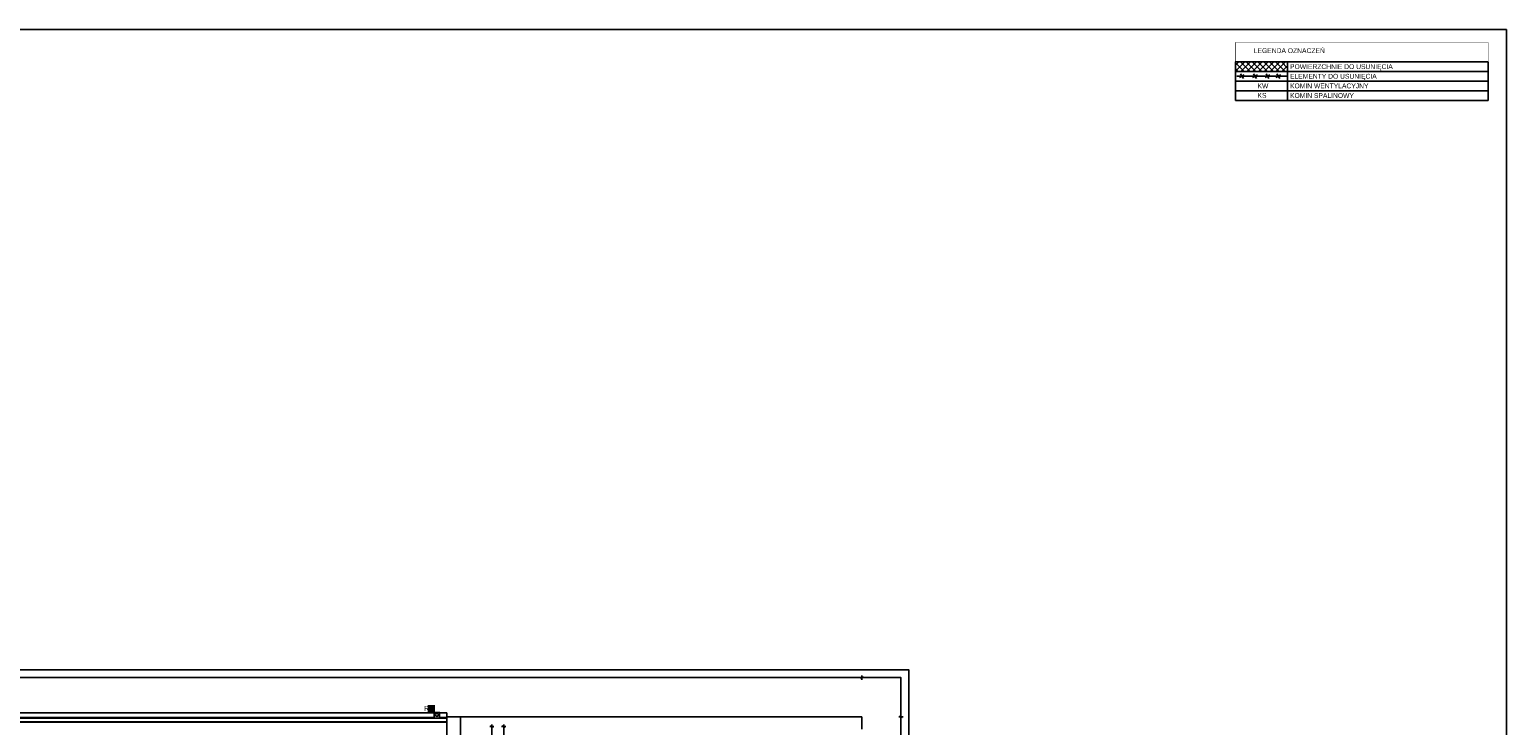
# Model space of a CAD drawing. Header units: millimetres. Extents: x 59331 to 112314, y -16110 to 34390.
# Tile 110 of 198: x 69165 to 74831, y 14720 to 17390. Entities that reach past the tile are written whole.
import ezdxf

# ---------------------------------------------------------------- set-up
doc = ezdxf.new("R2010")
doc.units = ezdxf.units.MM
doc.set_wipeout_variables(frame=1)
doc.layers.get('DEFPOINTS').update_dxf_attribs({"lineweight": 9})
for name, color, linetype in [('_HSA_OPIS', 43, 'Continuous'), ('_HSA_WIDOKOWE', 1, 'Continuous'), ('_HSA_WIDOKOWE_CIENKIE', 8, 'Continuous'), ('_HSA_WYM_100', 141, 'Continuous'), ('_HSA_ŚCIANY_CIENKIE', 2, 'Continuous'), ('_HSA_ŚCIANY_DZIAŁOWE', 6, 'Continuous'), ('_HSA_ŚCIANY_KONSTRUKCYJNE', 3, 'Continuous')]:
    doc.layers.add(name, color=color, linetype=linetype)
doc.layers.add('_HSA_POMOC_GRAFICZNE', color=7, linetype='Continuous', plot=False)
doc.layers.add('_HSA_UWAGI', color=50, linetype='Continuous', plot=False)
doc.layers.add('_HSA_WYBURZENIA', color=7, linetype='Continuous', true_color=0xdd0303)
doc.layers.add('_HSA_WYBURZENIA_01', color=7, linetype='Continuous', true_color=0xdd0303)
doc.styles.add('ARIAL_100', font='Arial.ttf', dxfattribs={"width": 0.8, "height": 20})
doc.dimstyles.new('WYM_WEWN_100', dxfattribs={"dimtxt": 20, "dimasz": 2, "dimexe": 10, "dimexo": 0, "dimgap": 4, "dimtad": 1, "dimdec": 1, "dimrnd": 0.1, "dimtxsty": 'ARIAL_100', "dimblk": 'Wym-03', "dimcen": 0, "dimdle": 10, "dimse1": 1, "dimse2": 1, "dimclrt": 256, "dimazin": 2, "dimtfac": 1, "dimtdec": 1, "dimtix": 1, "dimtmove": 2, "dimatfit": 0, "dimfxl": 1, "dimtolj": 1, "dimtzin": 0, "dimarcsym": 0})

# ---------------------------------------------------------------- blocks, each defined once
blk = doc.blocks.new('*U369')
blk.add_wipeout([(-16.7, 0), (0, 0), (0, -10290.5), (-16.7, -10290.5)])
for p, q in [((-15, 0), (-15, -10290.5)), ((0, 0), (0, -10290.5))]:
    blk.add_line(p, q)
at = {"layer": '_HSA_WIDOKOWE_CIENKIE'}
for p in [(-16.7, 0), (-15, -10290.5)]:
    blk.add_line(p, (-16.7, -10290.5), dxfattribs=at)
blk = doc.blocks.new('A$Cc00aeabc')
blk.add_wipeout([(-21.4, 20), (0, 20), (0, 0), (-21.4, 0)])
blk.add_lwpolyline([(-21.4, 0), (0, 0), (0, 20), (-21.4, 20)], close=True)
at = {"layer": '_HSA_WIDOKOWE'}
blk.add_circle((-9, 10), 6, dxfattribs=at)
blk = doc.blocks.new('WYBURZENIA')
at = {"linetype": 'Continuous', "ltscale": 400}
for p, q in [((32.35, -19.92), (29.55, -20.98)), ((31.48, -21.85), (30.42, -19.05))]:
    blk.add_line(p, q, dxfattribs=at)
blk = doc.blocks.new('Wym-03')
for p, q in [((-4, 0), (4, 0)), ((0, 4), (0, -4))]:
    blk.add_line(p, q)
blk.add_lwpolyline([(-2.8, -2.8, 0.8, 0.8, 0), (2.8, 2.8, 0.05, 0.05, 0)], format="xyseb")
blk = doc.blocks.new('*D502')
at = {"layer": '_HSA_WYM_100', "color": 0, "lineweight": -2, "transparency": 16777216}
blk.add_line((72508.2, 11029.4), (72508.2, 14751.5), dxfattribs=at)
at = {"layer": 'DEFPOINTS', "color": 0, "transparency": 16777216}
for p in [(72358.2, 14753.5), (72508.2, 14753.5), (72358.2, 11027.4)]:
    blk.add_point(p, dxfattribs=at)
at = {"layer": '_HSA_WYM_100', "color": 0, "lineweight": -2, "transparency": 16777216, "xscale": 2, "yscale": 2, "zscale": 2}
for p, rotation in [((72508.2, 14753.5), 90), ((72508.2, 11027.4), 270)]:
    blk.add_blockref('Wym-03', p, dxfattribs=dict(at, rotation=rotation))
at = {"layer": '_HSA_WYM_100', "transparency": 16777216, "insert": (72494, 12890.5), "char_height": 20, "attachment_point": 5, "rotation": 90, "style": 'ARIAL_100'}
blk.add_mtext('\\A1;3726', dxfattribs=at)
blk = doc.blocks.new('*D503')
at = {"layer": '_HSA_WYM_100', "color": 0, "lineweight": -2, "transparency": 16777216}
blk.add_line((72356.2, 14903.5), (60433.3, 14903.5), dxfattribs=at)
at = {"layer": 'DEFPOINTS', "color": 0, "transparency": 16777216}
for p in [(60431.3, 14903.5), (60431.3, 14753.5), (72358.2, 14753.5)]:
    blk.add_point(p, dxfattribs=at)
at = {"layer": '_HSA_WYM_100', "color": 0, "lineweight": -2, "transparency": 16777216, "xscale": 2, "yscale": 2, "zscale": 2}
for p, rotation in [((60431.3, 14903.5), 179.9999999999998), ((72358.2, 14903.5), 359.9999999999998)]:
    blk.add_blockref('Wym-03', p, dxfattribs=dict(at, rotation=rotation))
at = {"layer": '_HSA_WYM_100', "transparency": 16777216, "insert": (66394.8, 14917.7), "char_height": 20, "attachment_point": 5, "style": 'ARIAL_100'}
blk.add_mtext('\\A1;11927', dxfattribs=at)
blk = doc.blocks.new('*D831')
at = {"layer": '_HSA_WYM_100', "color": 0, "lineweight": -2, "transparency": 16777216}
blk.add_line((60477.3, 14599), (70763.8, 14599), dxfattribs=at)
at = {"layer": 'DEFPOINTS', "color": 0, "transparency": 16777216}
for p in [(60475.3, 14732.5), (70765.8, 14732.5), (70765.8, 14599)]:
    blk.add_point(p, dxfattribs=at)
at = {"layer": '_HSA_WYM_100', "color": 0, "lineweight": -2, "transparency": 16777216, "xscale": 2, "yscale": 2, "zscale": 2}
for p, rotation in [((60475.3, 14599), 179.9999999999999), ((70765.8, 14599), 359.9999999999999)]:
    blk.add_blockref('Wym-03', p, dxfattribs=dict(at, rotation=rotation))
at = {"layer": '_HSA_WYM_100', "transparency": 16777216, "insert": (65620.6, 14615), "char_height": 20, "attachment_point": 5, "style": 'ARIAL_100'}
blk.add_mtext('\\A1;10290,5', dxfattribs=at)
blk = doc.blocks.new('*D833')
at = {"layer": '_HSA_WYM_100', "color": 0, "lineweight": -2, "transparency": 16777216}
blk.add_line((70938.6, 14714.1), (70938.6, 12893.2), dxfattribs=at)
at = {"layer": 'DEFPOINTS', "color": 0, "transparency": 16777216}
for p in [(70818.8, 14716.1), (70818.8, 12891.2), (70938.6, 12891.2)]:
    blk.add_point(p, dxfattribs=at)
at = {"layer": '_HSA_WYM_100', "color": 0, "lineweight": -2, "transparency": 16777216, "xscale": 2, "yscale": 2, "zscale": 2}
for p, rotation in [((70938.6, 14716.1), 89.99999999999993), ((70938.6, 12891.2), 269.9999999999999)]:
    blk.add_blockref('Wym-03', p, dxfattribs=dict(at, rotation=rotation))
at = {"layer": '_HSA_WYM_100', "transparency": 16777216, "insert": (70924.3, 13803.7), "char_height": 20, "attachment_point": 5, "rotation": 90, "style": 'ARIAL_100'}
blk.add_mtext('\\A1;1825', dxfattribs=at)
blk = doc.blocks.new('*D835')
at = {"layer": '_HSA_WYM_100', "color": 0, "lineweight": -2, "transparency": 16777216}
blk.add_line((70984, 11082.4), (70984, 14714.1), dxfattribs=at)
at = {"layer": 'DEFPOINTS', "color": 0, "transparency": 16777216}
for p in [(70938.6, 14716.1), (70984, 14716.1), (70938.6, 11080.4)]:
    blk.add_point(p, dxfattribs=at)
at = {"layer": '_HSA_WYM_100', "color": 0, "lineweight": -2, "transparency": 16777216, "xscale": 2, "yscale": 2, "zscale": 2}
for p, rotation in [((70984, 14716.1), 89.9999999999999), ((70984, 11080.4), 269.9999999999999)]:
    blk.add_blockref('Wym-03', p, dxfattribs=dict(at, rotation=rotation))
at = {"layer": '_HSA_WYM_100', "transparency": 16777216, "insert": (70968, 12898.3), "char_height": 20, "attachment_point": 5, "rotation": 90, "style": 'ARIAL_100'}
blk.add_mtext('\\A1;3635,5', dxfattribs=at)

msp = doc.modelspace()

# ---------------------------------------------------------------- hatches: boundary and pattern name
at = {"layer": '_HSA_WYBURZENIA'}
h = msp.add_hatch(dxfattribs=at)
h.set_pattern_fill('ANSI37', color=256, scale=5, angle=-90)
h.set_pattern_definition([(315, (66466.117, 23263.848), (11.22532, 11.22532), []), (45, (66466.117, 23263.848), (-11.22532, 11.22532), [])])
h.paths.add_polyline_path([(73991.33, 17266.53), (73791.33, 17266.53), (73791.33, 17229.56), (73991.33, 17229.56)])

# ---------------------------------------------------------------- linework, layer by layer
at = {"layer": '_HSA_OPIS'}
for p, q in [((73791.33, 17266.53), (74761.33, 17266.53)), ((73791.33, 17266.53), (73791.33, 17118.64)), ((73791.33, 17229.56), (74761.33, 17229.56)), ((73991.33, 17266.53), (73991.33, 17118.64)), ((74761.33, 17266.53), (74761.33, 17118.64)), ((73791.33, 17192.58), (74761.33, 17192.58)), ((73796.95, 17211.54), (73988.09, 17211.54)), ((73791.33, 17155.61), (74761.33, 17155.61)), ((73791.33, 17118.64), (74761.33, 17118.64))]:
    msp.add_line(p, q, dxfattribs=at)
at = {"layer": '_HSA_OPIS', "const_width": 1.85}
msp.add_lwpolyline([(73791.33, 17340.48), (74761.33, 17340.48), (74761.33, 17266.53), (73791.33, 17266.53)], close=True, dxfattribs=at)
at = {"layer": '_HSA_WIDOKOWE', "ltscale": 0.5}
msp.add_line((60475.33, 14768.53), (70765.83, 14768.53), dxfattribs=at)
at = {"layer": '_HSA_ŚCIANY_DZIAŁOWE'}
for p in [(70818.83, 14753.53), (70818.83, 14753.53), (72358.19, 14706.14)]:
    msp.add_line(p, (72358.19, 14753.53), dxfattribs=at)
at = {"layer": '_HSA_ŚCIANY_KONSTRUKCYJNE'}
for p in [(70765.83, 14753.53), (70818.83, 12891.25)]:
    msp.add_line(p, (70818.83, 14753.53), dxfattribs=at)

# ---------------------------------------------------------------- block references
at = {"layer": '_HSA_WYBURZENIA_01', "xscale": 7.199999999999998, "yscale": 7.199999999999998, "zscale": 7.199999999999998, "rotation": 99.9375710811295}
for p in [(73709.73, 16966.82), (73759.7, 16966.82), (73807.91, 16966.82), (73849.74, 16966.82)]:
    msp.add_blockref('WYBURZENIA', p, dxfattribs=at)

# ---------------------------------------------------------------- texts
at = {"layer": '_HSA_OPIS', "insert": (73862.05, 17318.76), "char_height": 18.4865, "attachment_point": 1, "line_spacing_factor": 0.85, "style": 'ARIAL_100'}
msp.add_mtext_dynamic_manual_height_columns('LEGENDA OZNACZEŃ', width=684.6149, gutter_width=4500.43, heights=[0], dxfattribs=at)
at = {"layer": '_HSA_OPIS', "attachment_point": 1, "style": 'ARIAL_100'}
for s, width, insert, char_height in [('POWIERZCHNIE DO USUNIĘCIA', 670.28, (74001.03, 17257.35), 18.4865), ('KW', 36.6516, (73876.22, 17183.41), 18.486), ('ELEMENTY DO USUNIĘCIA', 670.28, (74001.03, 17220.38), 18.4865), ('KOMIN WENTYLACYJNY', 670.28, (74001.03, 17183.41), 18.4865), ('KS', 36.6516, (73876.22, 17147.07), 18.486), ('KOMIN SPALINOWY', 670.28, (74001.03, 17146.43), 18.4865)]:
    msp.add_mtext_dynamic_manual_height_columns(s, width=width, gutter_width=4500.43, heights=[0], dxfattribs=dict(at, insert=insert, char_height=char_height))

# ---------------------------------------------------------------- dimensions: what is measured, and where the dimension line sits
at = {"layer": '_HSA_WYM_100'}
for p1, p2, distance, picture, middle in [((72358.19, 11027.42), (72358.19, 14753.53), -150, '*D502', (72493.97, 12890.48)), ((70818.83, 14716.14), (70818.83, 12891.25), 119.73, '*D833', (70924.34, 13803.69)), ((70938.56, 11080.42), (70938.56, 14716.14), -45.47, '*D835', (70968.01, 12898.28))]:
    dim = msp.add_aligned_dim(p1=p1, p2=p2, distance=distance, dimstyle='WYM_WEWN_100', override={"dimrnd": 0.5}, dxfattribs=at)
    dim.commit()
    dim.dimension.update_dxf_attribs({"geometry": picture, "text_midpoint": middle})

# ---------------------------------------------------------------- next in the draw order: block references
at = {"layer": '_HSA_WIDOKOWE', "xscale": -1, "rotation": 90}
msp.add_blockref('*U369', (60475.33, 14733.46), dxfattribs=at)

# ---------------------------------------------------------------- next in the draw order: linework, layer by layer
at = {"layer": '_HSA_ŚCIANY_CIENKIE', "ltscale": 10}
msp.add_line((70765.83, 14732.46), (60475.33, 14732.46), dxfattribs=at)

# ---------------------------------------------------------------- next in the draw order: texts
at = {"layer": '_HSA_OPIS', "insert": (70716.93, 14795.03), "char_height": 20, "attachment_point": 3, "style": 'ARIAL_100', "bg_fill": 1, "box_fill_scale": 1.2, "bg_fill_color": 256, "bg_fill_true_color": 16777214, "bg_fill_transparency": 0}
msp.add_mtext_dynamic_manual_height_columns('RS', width=20, gutter_width=15, heights=[0], dxfattribs=at)

# ---------------------------------------------------------------- next in the draw order: block references
at = {"layer": '_HSA_WIDOKOWE_CIENKIE', "ltscale": 10, "xscale": -1, "rotation": 270}
msp.add_blockref('A$Cc00aeabc', (70717.85, 14769.84), dxfattribs=at)

# ---------------------------------------------------------------- next in the draw order: linework, layer by layer
at = {"layer": '_HSA_POMOC_GRAFICZNE'}
msp.add_lwpolyline([(59331.33, 9390.48), (74831.33, 9390.48), (74831.33, 17390.48), (59331.33, 17390.48)], close=True, dxfattribs=at)
at = {"layer": '_HSA_UWAGI'}
for points in [[(60251.33, 14933.53), (72538.19, 14933.53), (72538.19, 10847.42), (60251.33, 10847.42)], [(60281.33, 14903.53), (72508.19, 14903.53), (72508.19, 10877.42), (60281.33, 10877.42)]]:
    msp.add_lwpolyline(points, close=True, dxfattribs=at)
at = {"layer": '_HSA_WIDOKOWE', "ltscale": 0.5}
msp.add_line((70765.83, 14753.53), (70765.83, 14768.53), dxfattribs=at)
at = {"layer": '_HSA_ŚCIANY_KONSTRUKCYJNE'}
msp.add_line((70765.83, 12891.25), (70765.83, 14753.53), dxfattribs=at)

# ---------------------------------------------------------------- next in the draw order: dimensions: what is measured, and where the dimension line sits
at = {"layer": '_HSA_WYM_100'}
for p1, p2, distance, picture, middle in [((72358.19, 14753.53), (60431.33, 14753.53), -150, '*D503', (66394.76, 14917.74)), ((60475.33, 14732.46), (70765.83, 14732.46), -133.49, '*D831', (65620.58, 14614.99))]:
    dim = msp.add_aligned_dim(p1=p1, p2=p2, distance=distance, dimstyle='WYM_WEWN_100', override={"dimrnd": 0.5}, dxfattribs=at)
    dim.commit()
    dim.dimension.update_dxf_attribs({"geometry": picture, "text_midpoint": middle})

doc.saveas('drawing.dxf')
